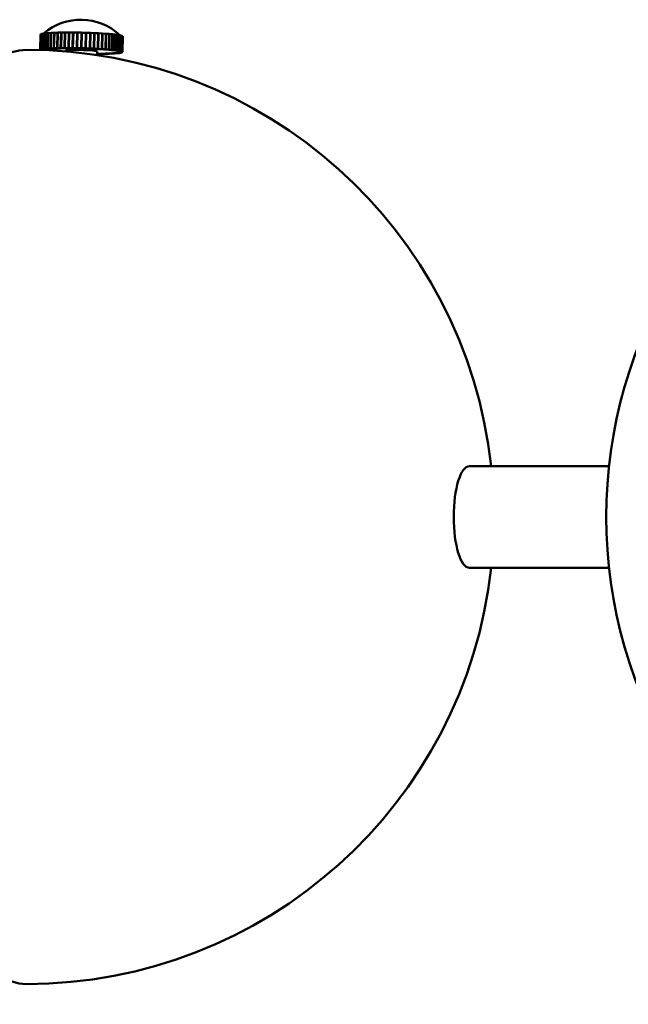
# Model space of a CAD drawing. Header units: millimetres. Extents: x 242 to 3406, y 441 to 2246.
# Tile 18 of 35: x 2030 to 2108, y 783 to 909. Entities that reach past the tile are written whole.
import ezdxf

# ---------------------------------------------------------------- set-up
doc = ezdxf.new("R2010")
doc.units = ezdxf.units.MM
doc.header["$LTSCALE"] = 12
doc.layers.add('Widoczne (ISO)', color=7, linetype='Continuous', lineweight=50)
doc.layers.add('Wymiar (ISO)', color=7, linetype='Continuous', lineweight=18)
doc.styles.add('Tekst notatki (ISO)', font='tahoma.ttf')
doc.dimstyles.new('Domyślne (ISO)', dxfattribs={"dimscale": 12, "dimtxt": 3, "dimasz": 3, "dimexe": 3.175, "dimexo": 0, "dimgap": 0.762, "dimtad": 1, "dimdec": 1, "dimlfac": 0.03937, "dimrnd": 1e-08, "dimzin": 0, "dimdsep": 46, "dimtxsty": 'Tekst notatki (ISO)', "dimblk": 'Filled-1', "dimcen": 0.09, "dimdle": 10, "dimse1": 1, "dimse2": 1, "dimclrd": 256, "dimclre": 256, "dimclrt": 256, "dimadec": 0, "dimazin": 0, "dimtfac": 0.666667, "dimtmove": 0, "dimatfit": 3, "dimfxl": 1, "dimtolj": 1, "dimlwd": 15, "dimlwe": 15, "dimarcsym": 0})

# ---------------------------------------------------------------- blocks, each defined once
blk = doc.blocks.new('Filled-1')
at = {"color": 0}
for p, q in [((0, 0), (-1, 0.25)), ((-1, 0.25), (-1, -0.25)), ((-1, 0), (0, 0)), ((-1, -0.25), (0, 0))]:
    blk.add_line(p, q, dxfattribs=at)
at = {"color": 0, "flags": 128}
blk.add_lwpolyline([(-1, -0.25), (0, 0), (-1, 0.25), (-1, -0.25)], dxfattribs=at)
at = {"color": 0}
blk.add_solid([(-1, -0.25), (0, 0), (-1, 0.25), (-1, -0.25)], dxfattribs=at)
blk = doc.blocks.new('*D4')
at = {"layer": 'Defpoints', "color": 0, "transparency": 16777216}
for p in [(1961.33, 845.66), (3116.62, 845.66), (3116.62, 501.09)]:
    blk.add_point(p, dxfattribs=at)
at = {"layer": 'Wymiar (ISO)', "lineweight": 15, "transparency": 16777216}
blk.add_line((1997.33, 501.09), (3080.62, 501.09), dxfattribs=at)
at = {"layer": 'Wymiar (ISO)', "lineweight": 15, "transparency": 16777216, "xscale": 36, "yscale": 36, "zscale": 36, "rotation": 180}
blk.add_blockref('Filled-1', (1961.33, 501.09), dxfattribs=at)
at = {"layer": 'Wymiar (ISO)', "lineweight": 15, "transparency": 16777216, "xscale": 36, "yscale": 36, "zscale": 36}
blk.add_blockref('Filled-1', (3116.62, 501.09), dxfattribs=at)
at = {"layer": 'Wymiar (ISO)', "lineweight": 18, "transparency": 16777216, "insert": (2439.87, 608.41), "char_height": 36, "attachment_point": 1, "style": 'Tekst notatki (ISO)'}
blk.add_mtext('\\A1;47.6\\P1209 mm', dxfattribs=at)

msp = doc.modelspace()

# ---------------------------------------------------------------- linework, layer by layer
at = {"layer": 'Widoczne (ISO)'}
for p, q in [((2032.65, 907.36), (2032.61, 905.38)), ((2032.64, 905.4), (2032.68, 907.4)), ((2032.68, 907.4), (2032.64, 905.41)), ((2032.68, 907.4), (2032.65, 907.36)), ((2032.76, 907.43), (2032.68, 907.4)), ((2032.68, 907.4), (2032.68, 907.4)), ((2032.72, 905.44), (2032.76, 907.43)), ((2032.77, 907.44), (2032.73, 905.44)), ((2032.77, 907.43), (2032.76, 907.43)), ((2032.9, 907.47), (2032.77, 907.44)), ((2032.86, 905.47), (2032.9, 907.47)), ((2032.92, 907.47), (2032.87, 905.47)), ((2032.92, 907.47), (2032.9, 907.47)), ((2033.1, 907.5), (2032.92, 907.47)), ((2033.05, 905.5), (2033.1, 907.5)), ((2033.12, 907.5), (2033.07, 905.51)), ((2033.12, 907.5), (2033.1, 907.5)), ((2033.34, 907.53), (2033.12, 907.5)), ((2033.3, 905.53), (2033.34, 907.53)), ((2033.37, 907.53), (2033.32, 905.53)), ((2033.37, 907.52), (2033.34, 907.53)), ((2033.64, 907.55), (2033.37, 907.53)), ((2033.6, 905.56), (2033.64, 907.55)), ((2033.67, 907.55), (2033.63, 905.56)), ((2033.67, 907.55), (2033.64, 907.55)), ((2033.98, 907.57), (2033.67, 907.55)), ((2033.94, 905.58), (2033.98, 907.57)), ((2034.02, 907.57), (2033.97, 905.58)), ((2034.02, 907.57), (2033.98, 907.57)), ((2034.37, 907.59), (2034.02, 907.57)), ((2034.33, 905.59), (2034.37, 907.59)), ((2034.41, 907.59), (2034.36, 905.6)), ((2034.41, 907.59), (2034.37, 907.59)), ((2034.8, 907.6), (2034.41, 907.59)), ((2034.75, 905.61), (2034.8, 907.6)), ((2034.84, 907.61), (2034.79, 905.61)), ((2034.84, 907.6), (2034.8, 907.6)), ((2035.26, 907.61), (2034.84, 907.61)), ((2035.21, 905.62), (2035.26, 907.61)), ((2035.3, 907.62), (2035.26, 905.62)), ((2035.3, 907.61), (2035.26, 907.61)), ((2035.75, 907.62), (2035.3, 907.62)), ((2035.7, 905.63), (2035.75, 907.62)), ((2035.79, 907.61), (2035.75, 907.62)), ((2035.79, 907.62), (2035.75, 905.63)), ((2036.26, 907.62), (2035.79, 907.62)), ((2036.21, 905.63), (2036.26, 907.62)), ((2036.31, 907.61), (2036.26, 907.62)), ((2036.31, 907.62), (2036.26, 905.63)), ((2036.79, 907.62), (2036.31, 907.62)), ((2036.74, 905.63), (2036.79, 907.62)), ((2036.84, 907.61), (2036.79, 907.62)), ((2036.84, 907.62), (2036.79, 905.63)), ((2037.33, 907.62), (2036.84, 907.62)), ((2037.29, 905.62), (2037.33, 907.62)), ((2037.37, 907.6), (2037.33, 907.62)), ((2037.33, 905.6), (2037.37, 907.6)), ((2037.38, 907.61), (2037.34, 905.62)), ((2037.88, 907.61), (2037.38, 907.61)), ((2037.84, 905.61), (2037.88, 907.61)), ((2037.85, 905.59), (2037.89, 907.59)), ((2037.92, 907.59), (2037.87, 905.59)), ((2037.89, 907.59), (2037.88, 907.61)), ((2037.93, 907.6), (2037.89, 905.61)), ((2037.92, 907.59), (2037.93, 907.6)), ((2038.43, 907.59), (2037.93, 907.6)), ((2038.39, 905.6), (2038.43, 907.59)), ((2038.44, 907.57), (2038.4, 905.58)), ((2038.48, 907.59), (2038.44, 905.6)), ((2038.44, 907.57), (2038.48, 907.59)), ((2038.97, 907.57), (2038.48, 907.59)), ((2038.93, 905.58), (2038.97, 907.57)), ((2038.97, 907.56), (2039.02, 907.57)), ((2039.02, 907.57), (2038.98, 905.58)), ((2039.51, 907.55), (2039.02, 907.57)), ((2039.46, 905.56), (2039.51, 907.55)), ((2039.55, 907.55), (2039.51, 905.56)), ((2039.51, 907.54), (2039.55, 907.55)), ((2040.02, 907.53), (2039.55, 907.55)), ((2039.98, 905.53), (2040.02, 907.53)), ((2040.07, 907.53), (2040.02, 905.53)), ((2040.02, 907.52), (2040.07, 907.53)), ((2040.51, 907.5), (2040.07, 907.53)), ((2040.47, 905.51), (2040.51, 907.5)), ((2040.56, 907.5), (2040.51, 905.5)), ((2040.51, 907.49), (2040.56, 907.5)), ((2040.97, 907.47), (2040.56, 907.5)), ((2040.93, 905.48), (2040.97, 907.47)), ((2041.02, 907.47), (2040.97, 905.47)), ((2040.97, 907.46), (2041.02, 907.47)), ((2041.4, 907.44), (2041.02, 907.47)), ((2041.36, 905.44), (2041.4, 907.44)), ((2041.44, 907.43), (2041.4, 905.44)), ((2041.4, 907.43), (2041.44, 907.43)), ((2041.79, 907.4), (2041.44, 907.43)), ((2041.75, 905.41), (2041.79, 907.4)), ((2041.83, 907.4), (2041.78, 905.4)), ((2041.79, 907.4), (2041.83, 907.4)), ((2042.14, 907.37), (2041.83, 907.4)), ((2042.1, 905.37), (2042.14, 907.37)), ((2042.17, 907.36), (2042.13, 905.37)), ((2042.14, 907.36), (2042.17, 907.36)), ((2042.45, 907.33), (2042.17, 907.36)), ((2042.4, 905.33), (2042.45, 907.33)), ((2042.47, 907.32), (2042.43, 905.33)), ((2042.45, 907.32), (2042.47, 907.32)), ((2042.7, 907.29), (2042.47, 907.32)), ((2042.65, 905.29), (2042.7, 907.29)), ((2042.72, 907.29), (2042.67, 905.29)), ((2042.7, 907.29), (2042.72, 907.29)), ((2042.9, 907.25), (2042.72, 907.29)), ((2042.85, 905.25), (2042.9, 907.25)), ((2042.91, 907.25), (2042.87, 905.25)), ((2042.9, 907.25), (2042.91, 907.25)), ((2043.04, 907.21), (2042.91, 907.25)), ((2043, 905.22), (2043.04, 907.21)), ((2043.05, 907.21), (2043.01, 905.21)), ((2043.04, 907.21), (2043.05, 907.21)), ((2043.13, 907.17), (2043.05, 907.21)), ((2043.09, 905.18), (2043.13, 907.17)), ((2043.14, 907.17), (2043.09, 905.17)), ((2043.12, 905.14), (2043.16, 907.13)), ((2043.16, 907.13), (2043.12, 905.14)), ((2043.13, 907.17), (2043.14, 907.17)), ((2043.16, 907.13), (2043.14, 907.17)), ((2043.16, 907.13), (2043.16, 907.13)), ((2033.32, 905.53), (2033.6, 905.56)), ((2033.81, 905.54), (2033.6, 905.56)), ((2033.63, 905.56), (2033.94, 905.58)), ((2033.82, 905.54), (2033.63, 905.56)), ((2034.14, 905.56), (2033.94, 905.58)), ((2033.97, 905.58), (2034.33, 905.59)), ((2034.15, 905.56), (2033.97, 905.58)), ((2033.98, 905.55), (2034.14, 905.56)), ((2034.14, 905.56), (2034.14, 905.56)), ((2034.15, 905.56), (2034.33, 905.57)), ((2034.5, 905.58), (2034.33, 905.59)), ((2034.33, 905.57), (2034.5, 905.58)), ((2034.36, 905.6), (2034.75, 905.61)), ((2034.52, 905.58), (2034.36, 905.6)), ((2034.5, 905.58), (2034.5, 905.58)), ((2034.52, 905.58), (2034.72, 905.59)), ((2034.72, 905.59), (2034.91, 905.59)), ((2034.91, 905.59), (2034.75, 905.61)), ((2034.79, 905.61), (2035.21, 905.62)), ((2034.93, 905.59), (2034.79, 905.61)), ((2034.91, 905.59), (2034.91, 905.6)), ((2034.93, 905.59), (2035.14, 905.6)), ((2035.14, 905.6), (2035.35, 905.6)), ((2035.35, 905.6), (2035.21, 905.62)), ((2035.26, 905.62), (2035.7, 905.63)), ((2035.37, 905.6), (2035.26, 905.62)), ((2035.35, 905.6), (2035.35, 905.61)), ((2035.37, 905.6), (2035.59, 905.61)), ((2035.59, 905.61), (2035.82, 905.61)), ((2035.82, 905.61), (2035.7, 905.63)), ((2035.75, 905.63), (2036.21, 905.63)), ((2035.84, 905.61), (2035.75, 905.63)), ((2035.82, 905.61), (2035.82, 905.61)), ((2035.84, 905.61), (2036.07, 905.61)), ((2036.07, 905.61), (2036.3, 905.61)), ((2036.3, 905.61), (2036.21, 905.63)), ((2036.26, 905.63), (2036.74, 905.63)), ((2036.33, 905.61), (2036.26, 905.63)), ((2036.3, 905.61), (2036.3, 905.62)), ((2036.33, 905.61), (2036.57, 905.61)), ((2036.57, 905.61), (2036.81, 905.61)), ((2036.81, 905.61), (2036.74, 905.63)), ((2036.79, 905.63), (2037.29, 905.62)), ((2036.83, 905.61), (2036.79, 905.63)), ((2036.81, 905.61), (2036.81, 905.62)), ((2036.83, 905.61), (2037.08, 905.61)), ((2037.08, 905.61), (2037.33, 905.6)), ((2037.33, 905.6), (2037.29, 905.62)), ((2037.34, 905.62), (2037.84, 905.61)), ((2037.35, 905.6), (2037.34, 905.62)), ((2037.35, 905.6), (2037.6, 905.6)), ((2037.6, 905.6), (2037.85, 905.59)), ((2037.85, 905.59), (2037.84, 905.61)), ((2037.87, 905.59), (2037.89, 905.61)), ((2037.87, 905.59), (2038.12, 905.59)), ((2037.89, 905.61), (2038.39, 905.6)), ((2038.12, 905.59), (2038.37, 905.58)), ((2038.37, 905.58), (2038.39, 905.6)), ((2038.4, 905.58), (2038.44, 905.6)), ((2038.4, 905.58), (2038.64, 905.57)), ((2038.44, 905.6), (2038.93, 905.58)), ((2038.64, 905.57), (2038.89, 905.56)), ((2038.89, 905.56), (2038.93, 905.58)), ((2038.91, 905.56), (2038.98, 905.58)), ((2038.91, 905.57), (2038.91, 905.56)), ((2038.91, 905.56), (2039.16, 905.55)), ((2038.98, 905.58), (2039.46, 905.56)), ((2039.4, 905.54), (2039.46, 905.56)), ((2039.42, 905.54), (2039.51, 905.56)), ((2039.51, 905.56), (2039.98, 905.53)), ((2032.62, 905.38), (2032.64, 905.4)), ((2032.64, 905.41), (2032.72, 905.44)), ((2032.89, 905.4), (2032.64, 905.41)), ((2032.88, 905.4), (2032.64, 905.4)), ((2032.97, 905.43), (2032.72, 905.44)), ((2032.73, 905.44), (2032.86, 905.47)), ((2032.97, 905.43), (2032.73, 905.44)), ((2033.1, 905.46), (2032.86, 905.47)), ((2032.86, 905.37), (2032.87, 905.38)), ((2032.87, 905.47), (2033.05, 905.5)), ((2033.11, 905.46), (2032.87, 905.47)), ((2032.87, 905.38), (2032.88, 905.4)), ((2032.87, 905.37), (2032.87, 905.37)), ((2032.88, 905.4), (2032.88, 905.4)), ((2032.89, 905.4), (2032.93, 905.41)), ((2032.93, 905.41), (2032.97, 905.43)), ((2032.97, 905.43), (2033.04, 905.45)), ((2032.97, 905.43), (2032.97, 905.43)), ((2033.04, 905.45), (2033.1, 905.46)), ((2033.29, 905.49), (2033.05, 905.5)), ((2033.07, 905.51), (2033.3, 905.53)), ((2033.3, 905.49), (2033.07, 905.51)), ((2033.1, 905.46), (2033.1, 905.46)), ((2033.11, 905.46), (2033.2, 905.48)), ((2033.2, 905.48), (2033.29, 905.49)), ((2033.29, 905.49), (2033.29, 905.49)), ((2033.52, 905.52), (2033.3, 905.53)), ((2033.3, 905.49), (2033.41, 905.51)), ((2033.53, 905.52), (2033.32, 905.53)), ((2033.41, 905.51), (2033.52, 905.52)), ((2033.52, 905.52), (2033.52, 905.52)), ((2033.53, 905.52), (2033.67, 905.53)), ((2033.67, 905.53), (2033.81, 905.54)), ((2033.81, 905.54), (2033.81, 905.54)), ((2033.82, 905.54), (2033.98, 905.55)), ((2035.86, 905.3), (2035.86, 905.19)), ((2039.16, 905.55), (2039.4, 905.54)), ((2039.42, 905.55), (2039.42, 905.54)), ((2039.42, 905.54), (2039.65, 905.53)), ((2039.65, 905.53), (2039.89, 905.52)), ((2039.86, 905.21), (2039.85, 904.72)), ((2039.89, 904.9), (2039.86, 904.9)), ((2039.98, 904.88), (2039.86, 904.88)), ((2039.89, 905.52), (2039.98, 905.53)), ((2039.89, 904.9), (2039.98, 904.88)), ((2039.89, 904.9), (2039.89, 904.9)), ((2039.91, 905.52), (2040.02, 905.53)), ((2039.91, 905.52), (2040.13, 905.51)), ((2039.91, 905.52), (2039.91, 905.52)), ((2039.91, 904.9), (2039.91, 904.9)), ((2040.14, 904.9), (2039.91, 904.9)), ((2039.91, 904.9), (2040.03, 904.88)), ((2039.98, 904.89), (2039.98, 904.88)), ((2040.02, 905.53), (2040.47, 905.51)), ((2040.47, 904.88), (2040.03, 904.88)), ((2040.13, 905.51), (2040.35, 905.49)), ((2040.36, 904.9), (2040.14, 904.9)), ((2040.35, 905.49), (2040.47, 905.51)), ((2040.36, 904.9), (2040.47, 904.88)), ((2040.36, 904.9), (2040.36, 904.9)), ((2040.38, 905.49), (2040.51, 905.5)), ((2040.38, 905.5), (2040.38, 905.49)), ((2040.38, 905.49), (2040.58, 905.48)), ((2040.59, 904.91), (2040.38, 904.9)), ((2040.38, 904.9), (2040.38, 904.9)), ((2040.38, 904.9), (2040.52, 904.89)), ((2040.47, 904.89), (2040.47, 904.88)), ((2040.51, 905.5), (2040.93, 905.48)), ((2040.93, 904.89), (2040.52, 904.89)), ((2040.58, 905.48), (2040.79, 905.46)), ((2040.8, 904.91), (2040.59, 904.91)), ((2040.79, 905.46), (2040.93, 905.48)), ((2040.8, 904.91), (2040.93, 904.89)), ((2040.8, 904.91), (2040.8, 904.91)), ((2040.81, 905.46), (2040.97, 905.47)), ((2040.81, 905.47), (2040.81, 905.46)), ((2040.81, 905.46), (2041.01, 905.45)), ((2041.01, 904.92), (2040.82, 904.91)), ((2040.82, 904.91), (2040.82, 904.91)), ((2040.82, 904.91), (2040.97, 904.9)), ((2040.93, 904.9), (2040.93, 904.89)), ((2040.97, 905.47), (2041.36, 905.44)), ((2041.36, 904.91), (2040.97, 904.9)), ((2041.01, 905.45), (2041.2, 905.43)), ((2041.21, 904.93), (2041.01, 904.92)), ((2041.2, 905.43), (2041.36, 905.44)), ((2041.21, 904.93), (2041.36, 904.91)), ((2041.21, 904.93), (2041.21, 904.93)), ((2041.22, 905.43), (2041.4, 905.44)), ((2041.22, 905.43), (2041.4, 905.42)), ((2041.22, 905.43), (2041.22, 905.43)), ((2041.22, 904.93), (2041.22, 904.93)), ((2041.4, 904.93), (2041.22, 904.93)), ((2041.22, 904.93), (2041.4, 904.91)), ((2041.36, 904.91), (2041.36, 904.91)), ((2041.4, 905.44), (2041.75, 905.41)), ((2041.4, 905.42), (2041.57, 905.4)), ((2041.58, 904.94), (2041.4, 904.93)), ((2041.75, 904.93), (2041.4, 904.91)), ((2041.57, 905.4), (2041.75, 905.41)), ((2041.58, 904.94), (2041.75, 904.93)), ((2041.58, 904.94), (2041.58, 904.94)), ((2041.59, 905.4), (2041.75, 905.38)), ((2041.59, 905.4), (2041.78, 905.4)), ((2041.59, 905.4), (2041.59, 905.4)), ((2041.75, 904.95), (2041.59, 904.94)), ((2041.59, 904.94), (2041.59, 904.94)), ((2041.59, 904.94), (2041.79, 904.93)), ((2041.75, 905.38), (2041.9, 905.36)), ((2041.91, 904.96), (2041.75, 904.95)), ((2041.75, 904.93), (2041.75, 904.93)), ((2041.78, 905.4), (2042.1, 905.37)), ((2042.1, 904.95), (2041.79, 904.93)), ((2041.9, 905.36), (2042.1, 905.37)), ((2041.91, 904.96), (2042.1, 904.95)), ((2041.91, 904.96), (2041.91, 904.96)), ((2041.92, 905.36), (2042.13, 905.37)), ((2041.92, 905.36), (2042.06, 905.35)), ((2041.92, 905.36), (2041.92, 905.36)), ((2042.06, 904.97), (2041.92, 904.96)), ((2041.92, 904.96), (2041.92, 904.96)), ((2041.92, 904.96), (2042.13, 904.95)), ((2042.06, 905.35), (2042.19, 905.33)), ((2042.19, 904.99), (2042.06, 904.97)), ((2042.1, 904.95), (2042.1, 904.95)), ((2042.13, 905.37), (2042.4, 905.33)), ((2042.4, 904.97), (2042.13, 904.95)), ((2042.19, 905.33), (2042.4, 905.33)), ((2042.19, 904.99), (2042.4, 904.97)), ((2042.19, 904.99), (2042.19, 904.99)), ((2042.2, 905.33), (2042.32, 905.31)), ((2042.2, 905.33), (2042.43, 905.33)), ((2042.2, 905.33), (2042.2, 905.33)), ((2042.32, 905), (2042.21, 904.99)), ((2042.21, 904.99), (2042.21, 904.99)), ((2042.21, 904.99), (2042.43, 904.97)), ((2042.32, 905.31), (2042.43, 905.29)), ((2042.43, 905.01), (2042.32, 905)), ((2042.4, 904.98), (2042.4, 904.97)), ((2042.43, 905.33), (2042.65, 905.29)), ((2042.43, 905.29), (2042.65, 905.29)), ((2042.43, 905.01), (2042.66, 905)), ((2042.43, 905.01), (2042.43, 905.01)), ((2042.66, 905), (2042.43, 904.97)), ((2042.44, 905.29), (2042.53, 905.27)), ((2042.44, 905.29), (2042.67, 905.29)), ((2042.44, 905.29), (2042.44, 905.29)), ((2042.53, 905.03), (2042.44, 905.01)), ((2042.44, 905.01), (2042.44, 905.02)), ((2042.44, 905.01), (2042.68, 905)), ((2042.53, 905.27), (2042.62, 905.25)), ((2042.62, 905.04), (2042.53, 905.03)), ((2042.62, 905.25), (2042.85, 905.25)), ((2042.62, 905.04), (2042.85, 905.03)), ((2042.62, 905.04), (2042.62, 905.04)), ((2042.63, 905.25), (2042.69, 905.23)), ((2042.63, 905.25), (2042.87, 905.25)), ((2042.63, 905.25), (2042.63, 905.25)), ((2042.69, 905.06), (2042.63, 905.04)), ((2042.63, 905.04), (2042.63, 905.04)), ((2042.63, 905.04), (2042.87, 905.03)), ((2042.66, 905), (2042.66, 905)), ((2042.67, 905.29), (2042.85, 905.25)), ((2042.85, 905.03), (2042.68, 905)), ((2042.69, 905.23), (2042.76, 905.22)), ((2042.76, 905.07), (2042.69, 905.06)), ((2042.76, 905.22), (2043, 905.22)), ((2042.76, 905.22), (2042.76, 905.21)), ((2042.76, 905.21), (2042.8, 905.2)), ((2042.76, 905.21), (2043.01, 905.21)), ((2042.8, 905.09), (2042.76, 905.07)), ((2042.76, 905.07), (2042.76, 905.08)), ((2042.76, 905.08), (2042.76, 905.07)), ((2042.76, 905.07), (2043.01, 905.07)), ((2042.76, 905.07), (2043, 905.06)), ((2042.8, 905.2), (2042.84, 905.18)), ((2042.84, 905.11), (2042.8, 905.09)), ((2042.84, 905.18), (2043.09, 905.18)), ((2042.84, 905.18), (2042.86, 905.16)), ((2042.84, 905.18), (2043.09, 905.17)), ((2042.84, 905.18), (2042.84, 905.18)), ((2042.86, 905.12), (2042.84, 905.11)), ((2042.84, 905.11), (2042.84, 905.11)), ((2042.84, 905.11), (2043.09, 905.1)), ((2042.84, 905.11), (2043.09, 905.1)), ((2042.84, 905.11), (2042.84, 905.11)), ((2042.85, 905.03), (2042.85, 905.03)), ((2042.86, 905.16), (2042.87, 905.14)), ((2042.86, 905.15), (2042.86, 905.14)), ((2042.87, 905.14), (2042.86, 905.12)), ((2042.87, 905.25), (2043, 905.22)), ((2042.87, 905.14), (2043.12, 905.14)), ((2042.87, 905.14), (2043.12, 905.14)), ((2042.87, 905.14), (2042.87, 905.14)), ((2043, 905.06), (2042.87, 905.03)), ((2043, 905.07), (2043, 905.06)), ((2043.01, 905.21), (2043.09, 905.18)), ((2043.09, 905.1), (2043.01, 905.07)), ((2043.09, 905.17), (2043.12, 905.14)), ((2043.12, 905.14), (2043.09, 905.1)), ((2043.09, 905.1), (2043.09, 905.1)), ((2105.29, 852.16), (2087.46, 852.16)), ((2105.29, 839.16), (2087.46, 839.16))]:
    msp.add_line(p, q, dxfattribs=at)
for centre, radius, start, end in [((2037.79, 902.01), 7.25, 46.5379, 130.9228), ((2164.94, 845.66), 60, 82.5072, 277.4928), ((2030.84, 845.66), 59.75, 6.2454, 90), ((2030.84, 845.66), 59.75, 270, 353.7546)]:
    msp.add_arc(centre, radius, start, end, dxfattribs=at)
for centre, major_axis, ratio, start_param, end_param in [((2037.91, 907.25), (-5, 0.11), 0.068009, 4.819522, 4.821602), ((2037.91, 907.25), (-5, 0.11), 0.068009, 4.711942, 4.716751), ((2037.91, 907.25), (-5, 0.11), 0.068009, 4.607091, 4.609367), ((2037.86, 905.25), (-5, 0.11), 0.068009, 5.499742, 5.604462), ((2037.86, 905.25), (-5, 0.11), 0.068009, 5.395022, 5.499742), ((2037.86, 905.25), (-5, 0.11), 0.068009, 5.290302, 5.395022), ((2037.86, 905.25), (-5, 0.11), 0.068009, 5.185583, 5.290302), ((2037.86, 905.25), (-5, 0.11), 0.068009, 5.080863, 5.185583), ((2037.86, 905.25), (-5, 0.11), 0.068009, 4.976143, 5.080863), ((2037.86, 905.25), (-5, 0.11), 0.068009, 4.871423, 4.976143), ((2037.86, 905.25), (-5, 0.11), 0.068009, 4.766704, 4.871423), ((2037.86, 905.25), (-5, 0.11), 0.068009, 4.661984, 4.766704), ((2037.86, 905.25), (-5, 0.11), 0.068009, 4.557264, 4.661984), ((2037.86, 905.25), (-5, 0.11), 0.068009, 4.452544, 4.557264), ((2030.84, 845.66), (0, -59.75), 0.309017, 3.141593, 6.283185), ((2037.86, 905.25), (-5, 0.11), 0.068009, 6.12806, 6.23278), ((2037.86, 905.25), (-5, 0.11), 0.068009, 6.23278, 6.260314), ((2037.86, 905.25), (-5, 0.11), 0.068009, 6.023341, 6.12806), ((2037.86, 905.25), (-5, 0.11), 0.068009, 5.918621, 6.023341), ((2037.86, 905.25), (-5, 0.11), 0.068009, 5.813901, 5.918621), ((2037.86, 905.25), (-5, 0.11), 0.068009, 5.709181, 5.813901), ((2037.86, 905.25), (-5, 0.11), 0.068009, 5.604462, 5.709181), ((2037.86, 905.25), (2, -0.04), 0.068009, 0, 3.141593), ((2037.86, 905.25), (-5, 0.11), 0.068009, 4.347825, 4.452544), ((2037.86, 905.25), (-5, 0.11), 0.068009, 4.243105, 4.347825), ((2037.86, 905.25), (5, -0.11), 0.068009, 5.123906, 5.185583), ((2037.86, 905.25), (-5, 0.11), 0.068009, 4.138385, 4.243105), ((2037.86, 905.25), (5, -0.11), 0.068009, 5.185583, 5.290302), ((2037.86, 905.25), (-5, 0.11), 0.068009, 4.033665, 4.138385), ((2037.86, 905.25), (5, -0.11), 0.068009, 5.290302, 5.395022), ((2037.86, 905.25), (-5, 0.11), 0.068009, 3.928946, 4.033665), ((2037.86, 905.25), (5, -0.11), 0.068009, 5.395022, 5.499742), ((2037.86, 905.25), (-5, 0.11), 0.068009, 3.824226, 3.928946), ((2037.86, 905.25), (5, -0.11), 0.068009, 5.499742, 5.604462), ((2037.86, 905.25), (-5, 0.11), 0.068009, 3.719506, 3.824226), ((2037.86, 905.25), (5, -0.11), 0.068009, 5.604462, 5.709181), ((2037.86, 905.25), (-5, 0.11), 0.068009, 3.614786, 3.719506), ((2037.86, 905.25), (5, -0.11), 0.068009, 5.709181, 5.813901), ((2037.86, 905.25), (5, -0.11), 0.068009, 0.368474, 0.473194), ((2037.86, 905.25), (5, -0.11), 0.068009, 5.813901, 5.918621), ((2037.86, 905.25), (5, -0.11), 0.068009, 0.263754, 0.368474), ((2037.86, 905.25), (5, -0.11), 0.068009, 5.918621, 6.023341), ((2037.86, 905.25), (5, -0.11), 0.068009, 0.159034, 0.263754), ((2037.86, 905.25), (5, -0.11), 0.068009, 6.023341, 6.12806), ((2037.86, 905.25), (5, -0.11), 0.068009, 0.054315, 0.159034), ((2037.86, 905.25), (5, -0.11), 0.068009, 6.12806, 6.23278), ((2037.86, 905.25), (5, -0.11), 0.068009, 6.23278, 6.3375), ((2087.46, 845.66), (0, -6.5), 0.309017, 3.141593, 6.283185)]:
    msp.add_ellipse(centre, major_axis=major_axis, ratio=ratio, start_param=start_param, end_param=end_param, dxfattribs=at)

# ---------------------------------------------------------------- dimensions: what is measured, and where the dimension line sits
at = {"layer": 'Wymiar (ISO)', "lineweight": 18}
dim = msp.add_linear_dim(base=(3116.62, 501.09), p1=(1961.33, 845.66), p2=(3116.62, 845.66), angle=180, text='<>\\P1209 mm', dimstyle='Domyślne (ISO)', override={"dimgap": 0.762, "dimdec": 1, "dimlfac": 0.041202, "dimpost": '\\X', "dimse1": 1, "dimse2": 1, "dimtol": 0, "dimlim": 0, "dimtp": 0, "dimtm": 0, "dimtdec": 2, "dimtofl": 0, "dimatfit": 1, "dimtvp": -0.25}, dxfattribs=at)
dim.commit()
dim.dimension.update_dxf_attribs({"geometry": '*D4', "text_midpoint": (2538.98, 501.09), "dimtype": 160})

doc.saveas('drawing.dxf')
